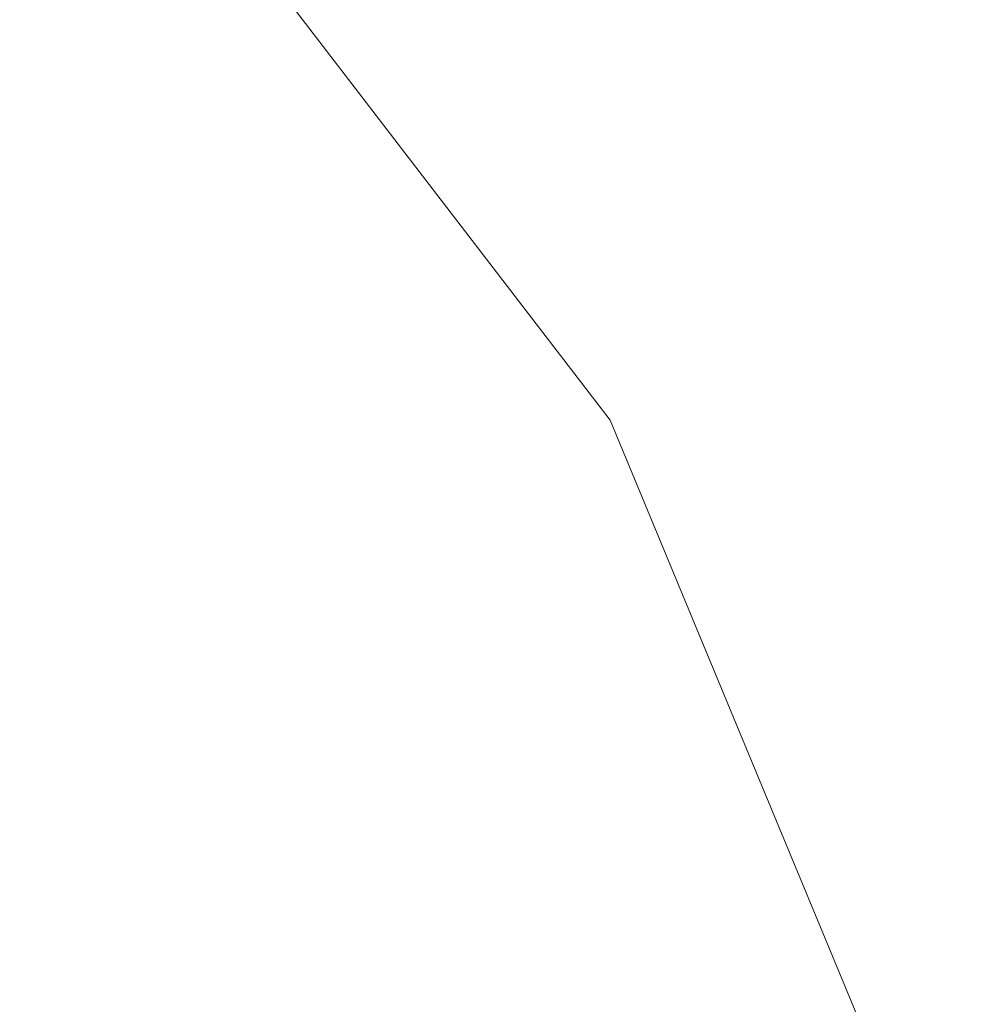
# Model space of a CAD drawing. Header units: millimetres. Extents: x -15622 to -15147, y 5293 to 5846.
# Tile 243 of 256: x -15602.43 to -15599.94, y 5309.79 to 5312.33. Entities that reach past the tile are written whole.
import ezdxf

# ---------------------------------------------------------------- set-up
doc = ezdxf.new("R2010")
doc.units = ezdxf.units.MM
doc.layers.add('I-FURN', color=30, linetype='Continuous', lineweight=9)

# ---------------------------------------------------------------- blocks, each defined once
blk = doc.blocks.new('2019_EN_Chair_Expormim_T010-U-Fontal - 0_56 x 0_47 x 0_82 m _ 18_5_ x 22_ x 32_25_-140549-_3D_')
at = {"layer": 'I-FURN', "lineweight": 18}
mesh = blk.add_polyface(dxfattribs=at)
corners = [(-229.7747284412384, -258.8492619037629, 1.95653709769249), (-229.5300122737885, -256.9904909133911, 1.95653709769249), (-228.8125597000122, -255.2583837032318, 1.95653709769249), (-227.6712412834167, -253.7709744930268, 1.95653709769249), (-226.1838320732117, -252.6296560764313, 1.95653709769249), (-224.4517248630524, -251.912203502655, 1.95653709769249), (-222.5929538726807, -251.6674873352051, 1.95653709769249), (-220.7341647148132, -251.912203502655, 1.95653709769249), (-219.0020575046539, -252.6296560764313, 1.95653709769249), (-217.5146482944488, -253.7709744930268, 1.95653709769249), (-216.3733298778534, -255.2583837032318, 1.95653709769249), (-215.6558773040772, -256.9904909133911, 1.95653709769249), (-215.4111611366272, -258.8492619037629, 1.95653709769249), (-215.4111611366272, -258.8492619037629), (-215.6558773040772, -256.9904909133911), (-216.3733298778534, -255.2583837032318), (-217.5146482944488, -253.7709744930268), (-219.0020575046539, -252.6296560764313), (-220.7341647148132, -251.912203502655), (-222.5929538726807, -251.6674873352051), (-224.4517248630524, -251.912203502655), (-226.1838320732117, -252.6296560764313), (-227.6712412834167, -253.7709744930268), (-228.8125597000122, -255.2583837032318), (-229.5300122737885, -256.9904909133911), (-229.7747284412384, -258.8492619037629)]
mesh.append_faces([[corners[k] for k in face] for face in [(13, 14, 11, 12), (0, 1, 24, 25)]], dxfattribs={"vtx1": -1})
mesh.append_faces([[corners[k] for k in face] for face in [(14, 15, 10, 11), (16, 17, 8, 9), (15, 16, 9, 10), (17, 18, 7, 8), (6, 7, 18, 19), (19, 20, 5, 6), (20, 21, 4, 5), (22, 23, 2, 3), (21, 22, 3, 4), (23, 24, 1, 2)]], dxfattribs={"vtx1": -1, "vtx3": -1})

msp = doc.modelspace()

# ---------------------------------------------------------------- block references
at = {"layer": 'I-FURN', "lineweight": 18}
msp.add_blockref('2019_EN_Chair_Expormim_T010-U-Fontal - 0_56 x 0_47 x 0_82 m _ 18_5_ x 22_ x 32_25_-140549-_3D_', (-15384.53048759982, 5566.556376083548), dxfattribs=at)

doc.saveas('drawing.dxf')
